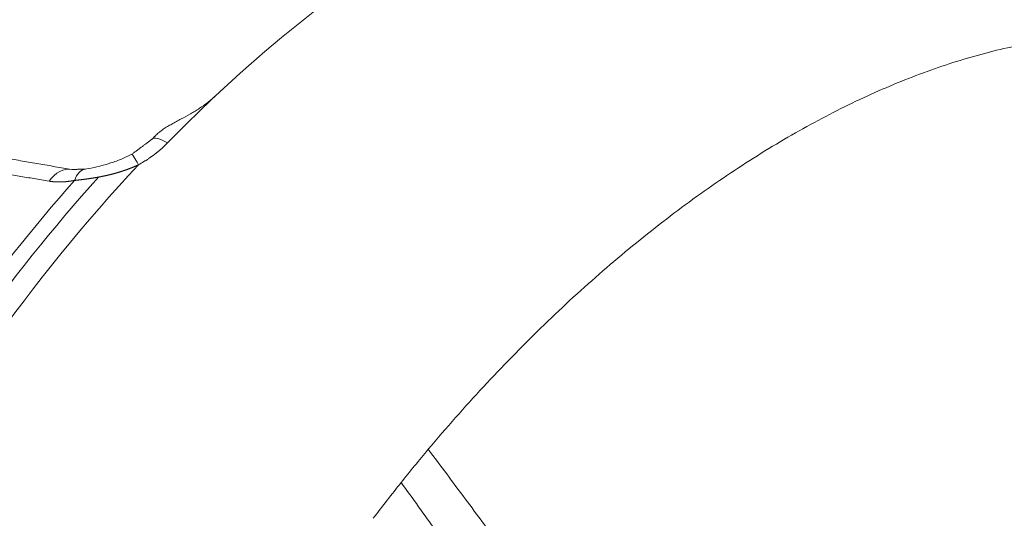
# Model space of a CAD drawing. Header units: millimetres. Extents: x 35469 to 44263, y -24881 to -16268.
# Tile 209 of 231: x 44151.38 to 44160.3, y -24501.24 to -24496.73. Entities that reach past the tile are written whole.
import ezdxf

# ---------------------------------------------------------------- set-up
doc = ezdxf.new("R2010")
doc.units = ezdxf.units.MM
doc.header["$LTSCALE"] = 0.3175
doc.layers.add('1轮廓实线层', color=7, linetype='Continuous', lineweight=18)

# ---------------------------------------------------------------- blocks, each defined once
blk = doc.blocks.new('MR20E-1840-Z')
at = {"layer": '1轮廓实线层'}
for centre, major_axis, ratio, start_param, end_param in [((15764.5144, -10787.0614), (4.9262, 7.9764), 0.556892, 0.749147, 1.118896), ((15764.5144, -10787.0614), (4.9262, 7.9764), 0.556892, 1.118896, 1.188024), ((15762.3067, -10781.7142), (-0.2146, 0.2097), 0.310218, 5.338246, 6.282838), ((15762.0518, -10781.9045), (-0.1419, 0.2643), 0.041804, 5.386094, 6.286514), ((15764.4685, -10787.0331), (4.9262, 7.9764), 0.556892, 1.222922, 1.692319), ((15761.3129, -10782.0737), (0.0521, 0.2954), 0.718857, 6.266143, 7.288961), ((15761.5412, -10782.0693), (-0.0516, 0.2955), 0.545294, 6.273114, 7.05472), ((15764.1442, -10786.8328), (-4.8884, -7.9152), 0.556892, 4.410026, 4.7884), ((15764.3024, -10786.9305), (4.9262, 7.9764), 0.556892, 1.25519, 1.660792)]:
    blk.add_ellipse(centre, major_axis=major_axis, ratio=ratio, start_param=start_param, end_param=end_param, dxfattribs=at)
for points, knots in [([(15764.5968, -10784.3127), (15764.76, -10784.1184), (15764.9267, -10783.9294), (15765.266, -10783.5636), (15765.4386, -10783.3867), (15765.7884, -10783.0462), (15765.9656, -10782.8826), (15766.3236, -10782.5698), (15766.5043, -10782.4207), (15766.8679, -10782.1378), (15767.0508, -10782.0041), (15767.4175, -10781.7531), (15767.6013, -10781.6357), (15767.9686, -10781.4183), (15768.1521, -10781.3181), (15768.5175, -10781.1358), (15768.6994, -10781.0535), (15769.0604, -10780.9074), (15769.2394, -10780.8436), (15769.5935, -10780.7349), (15769.7684, -10780.69), (15770.1131, -10780.6193), (15770.2827, -10780.5936), (15770.6156, -10780.5615), (15770.7788, -10780.5552), (15771.0976, -10780.5619), (15771.2532, -10780.575), (15771.5558, -10780.6204), (15771.7028, -10780.6528), (15771.8558, -10780.698), (15771.8667, -10780.7013), (15771.8776, -10780.7046)], [0, 0, 0, 0, 0.071038, 0.071038, 0.142076, 0.142076, 0.213114, 0.213114, 0.284151, 0.284151, 0.355189, 0.355189, 0.426227, 0.426227, 0.497265, 0.497265, 0.568303, 0.568303, 0.639341, 0.639341, 0.710379, 0.710379, 0.781417, 0.781417, 0.852454, 0.852454, 0.923492, 0.923492, 0.99453, 0.99453, 1, 1, 1, 1]), ([(15762.6694, -10781.1104), (15762.6583, -10781.1207), (15762.6357, -10781.1409), (15762.6119, -10781.1602), (15762.5754, -10781.1884), (15762.5499, -10781.2063), (15762.5103, -10781.2322), (15762.4968, -10781.2406), (15762.4762, -10781.2531), (15762.4693, -10781.2572), (15762.4554, -10781.2654), (15762.4484, -10781.2695), (15762.4134, -10781.2895), (15762.3852, -10781.3049), (15762.3429, -10781.3277), (15762.3288, -10781.3353), (15762.3078, -10781.3468), (15762.3008, -10781.3506), (15762.2868, -10781.3583), (15762.2799, -10781.3622), (15762.2592, -10781.3739), (15762.2458, -10781.3817), (15762.2197, -10781.3976), (15762.207, -10781.4057), (15762.1887, -10781.4182), (15762.1798, -10781.4245), (15762.1711, -10781.4311), (15762.1653, -10781.4354), (15762.1625, -10781.4377), (15762.1486, -10781.4488), (15762.1382, -10781.4579), (15762.1276, -10781.4684), (15762.1265, -10781.4695), (15762.1254, -10781.4706)], [0, 0, 0, 0, 0.070848, 0.141696, 0.141696, 0.283391, 0.283391, 0.354239, 0.354239, 0.389663, 0.389663, 0.425087, 0.425087, 0.566783, 0.566783, 0.63763, 0.63763, 0.673054, 0.673054, 0.708478, 0.708478, 0.779326, 0.779326, 0.850174, 0.850174, 0.885598, 0.90331, 0.90331, 0.921022, 0.921022, 0.99187, 0.99187, 1, 1, 1, 1]), ([(15762.2337, -10781.5375), (15762.2324, -10781.5388), (15762.2298, -10781.5414), (15762.2259, -10781.5454), (15762.222, -10781.5493), (15762.218, -10781.5532), (15762.214, -10781.5571), (15762.21, -10781.5609), (15762.206, -10781.5648), (15762.202, -10781.5686), (15762.1979, -10781.5724), (15762.1938, -10781.5762), (15762.1897, -10781.58), (15762.1856, -10781.5837), (15762.1814, -10781.5875), (15762.1772, -10781.5912), (15762.173, -10781.5949), (15762.1688, -10781.5986), (15762.1645, -10781.6022), (15762.1603, -10781.6059), (15762.156, -10781.6095), (15762.1516, -10781.6131), (15762.1473, -10781.6167), (15762.1429, -10781.6202), (15762.1385, -10781.6238), (15762.1341, -10781.6273), (15762.1297, -10781.6308), (15762.1252, -10781.6343), (15762.1208, -10781.6378), (15762.1163, -10781.6412), (15762.1103, -10781.6457), (15762.1029, -10781.6512), (15762.0941, -10781.6577), (15762.0851, -10781.6642), (15762.0761, -10781.6705), (15762.067, -10781.6768), (15762.0578, -10781.683), (15762.0485, -10781.6891), (15762.0392, -10781.6951), (15762.0298, -10781.701), (15762.0204, -10781.7069), (15762.0108, -10781.7127), (15762.0012, -10781.7184), (15761.9915, -10781.724), (15761.9818, -10781.7295), (15761.9752, -10781.7331), (15761.9719, -10781.7349)], [0, 0, 0, 0, 0.017371, 0.034726, 0.052066, 0.069391, 0.086701, 0.103999, 0.121284, 0.138558, 0.155821, 0.173073, 0.190317, 0.207552, 0.224779, 0.241999, 0.259213, 0.276422, 0.293626, 0.310826, 0.328024, 0.345219, 0.362413, 0.379606, 0.3968, 0.413994, 0.43119, 0.448389, 0.465591, 0.482797, 0.500008, 0.533308, 0.566587, 0.599853, 0.633109, 0.666363, 0.699619, 0.732884, 0.766164, 0.799463, 0.832788, 0.866145, 0.899539, 0.932976, 0.966461, 1, 1, 1, 1]), ([(15761.9099, -10781.6402), (15761.8772, -10781.6572), (15761.8099, -10781.6888), (15761.6629, -10781.7386), (15761.5584, -10781.7636), (15761.4892, -10781.7738)], [0, 0, 0, 0, 0.23216, 0.475192, 1, 1, 1, 1]), ([(15767.2649, -10787.893), (15767.7274, -10787.626), (15768.1899, -10787.359), (15769.1149, -10786.825), (15769.5774, -10786.558), (15770.5024, -10786.0239), (15770.9649, -10785.7569), (15771.8898, -10785.2229), (15772.3523, -10784.9558), (15773.2773, -10784.4218), (15773.7398, -10784.1548), (15774.6648, -10783.6207), (15775.1273, -10783.3537), (15776.0522, -10782.8197), (15776.5147, -10782.5527), (15777.3734, -10782.0569), (15777.7695, -10781.8282), (15778.1657, -10781.5995)], [0, 0, 0, 0, 0.127282, 0.127282, 0.254564, 0.254564, 0.381846, 0.381846, 0.509128, 0.509128, 0.63641, 0.63641, 0.763692, 0.763692, 0.890974, 0.890974, 1, 1, 1, 1]), ([(15761.1614, -10781.8839), (15761.1385, -10781.88), (15761.0928, -10781.8723), (15761.0245, -10781.8607), (15760.9563, -10781.8493), (15760.8885, -10781.8379), (15760.8209, -10781.8266), (15760.7536, -10781.8154), (15760.6865, -10781.8042), (15760.6197, -10781.7931), (15760.5532, -10781.7821), (15760.487, -10781.7712), (15760.421, -10781.7604), (15760.3552, -10781.7496), (15760.2898, -10781.7389), (15760.2245, -10781.7283), (15760.1596, -10781.7178), (15760.0949, -10781.7073), (15760.0305, -10781.6969), (15759.9877, -10781.6901), (15759.9663, -10781.6866)], [0, 0, 0, 0, 0.057359, 0.114506, 0.17144, 0.228162, 0.284672, 0.34097, 0.397056, 0.452929, 0.508591, 0.56404, 0.619277, 0.674302, 0.729115, 0.783716, 0.838105, 0.892282, 0.946247, 1, 1, 1, 1]), ([(15761.9719, -10781.7349), (15761.9702, -10781.7357), (15761.9668, -10781.7373), (15761.9616, -10781.7397), (15761.9565, -10781.742), (15761.9513, -10781.7443), (15761.9461, -10781.7466), (15761.941, -10781.7489), (15761.9358, -10781.7511), (15761.9306, -10781.7533), (15761.9254, -10781.7555), (15761.9202, -10781.7577), (15761.9149, -10781.7598), (15761.9097, -10781.7619), (15761.9045, -10781.764), (15761.8992, -10781.7661), (15761.894, -10781.7681), (15761.8887, -10781.7702), (15761.8834, -10781.7722), (15761.8782, -10781.7741), (15761.8729, -10781.7761), (15761.8676, -10781.778), (15761.8623, -10781.78), (15761.857, -10781.7819), (15761.8517, -10781.7837), (15761.8463, -10781.7856), (15761.841, -10781.7874), (15761.8357, -10781.7892), (15761.8303, -10781.791), (15761.825, -10781.7928), (15761.8196, -10781.7945), (15761.8143, -10781.7962), (15761.8089, -10781.7979), (15761.8035, -10781.7996), (15761.7982, -10781.8013), (15761.7928, -10781.8029), (15761.7874, -10781.8045), (15761.782, -10781.8061), (15761.7766, -10781.8077), (15761.7712, -10781.8092), (15761.7658, -10781.8108), (15761.7603, -10781.8123), (15761.7549, -10781.8138), (15761.7495, -10781.8153), (15761.744, -10781.8167), (15761.7386, -10781.8182), (15761.7331, -10781.8196), (15761.7277, -10781.821), (15761.7222, -10781.8224), (15761.7168, -10781.8237), (15761.7113, -10781.8251), (15761.7058, -10781.8264), (15761.7004, -10781.8277), (15761.6949, -10781.829), (15761.6894, -10781.8303), (15761.6839, -10781.8315), (15761.6784, -10781.8327), (15761.6729, -10781.834), (15761.6674, -10781.8352), (15761.6619, -10781.8363), (15761.6564, -10781.8375), (15761.6509, -10781.8387), (15761.6454, -10781.8398), (15761.6399, -10781.8409), (15761.6344, -10781.842), (15761.6289, -10781.8431), (15761.6233, -10781.8442), (15761.6178, -10781.8452), (15761.6123, -10781.8462), (15761.6068, -10781.8473), (15761.6012, -10781.8483), (15761.5957, -10781.8493), (15761.5902, -10781.8502), (15761.5846, -10781.8512), (15761.5791, -10781.8521), (15761.5736, -10781.8531), (15761.568, -10781.854), (15761.5625, -10781.8549), (15761.557, -10781.8558), (15761.5514, -10781.8566), (15761.5459, -10781.8575), (15761.5404, -10781.8583), (15761.5348, -10781.8592), (15761.5293, -10781.86), (15761.5238, -10781.8608), (15761.5182, -10781.8616), (15761.5127, -10781.8624), (15761.5072, -10781.8632), (15761.5017, -10781.8639), (15761.4961, -10781.8647), (15761.4906, -10781.8654), (15761.4851, -10781.8661), (15761.4796, -10781.8669), (15761.4741, -10781.8676), (15761.4685, -10781.8683), (15761.463, -10781.869), (15761.4575, -10781.8696), (15761.452, -10781.8703), (15761.4465, -10781.8709), (15761.441, -10781.8716), (15761.4355, -10781.8722), (15761.4301, -10781.8729), (15761.4246, -10781.8735), (15761.4191, -10781.8741), (15761.4136, -10781.8747), (15761.4082, -10781.8753), (15761.4027, -10781.8759), (15761.3973, -10781.8765), (15761.3937, -10781.8769), (15761.3918, -10781.877)], [0, 0, 0, 0, 0.008804, 0.017605, 0.026403, 0.035199, 0.043992, 0.052785, 0.061576, 0.070366, 0.079157, 0.087947, 0.096738, 0.105529, 0.114322, 0.123117, 0.131913, 0.140713, 0.149515, 0.15832, 0.167129, 0.175942, 0.184759, 0.193582, 0.202409, 0.211242, 0.220082, 0.228927, 0.23778, 0.246639, 0.255507, 0.264382, 0.273266, 0.282158, 0.291059, 0.299971, 0.308891, 0.317823, 0.326765, 0.335718, 0.344682, 0.353658, 0.362647, 0.371648, 0.380661, 0.389689, 0.398729, 0.407784, 0.416854, 0.425938, 0.435037, 0.444151, 0.453282, 0.462428, 0.471592, 0.480772, 0.489969, 0.499184, 0.508417, 0.517668, 0.526938, 0.536227, 0.545535, 0.554862, 0.56421, 0.573578, 0.582967, 0.592377, 0.601808, 0.61126, 0.620735, 0.630232, 0.639751, 0.649294, 0.658859, 0.668448, 0.678061, 0.687698, 0.69736, 0.707046, 0.716758, 0.726494, 0.736257, 0.746045, 0.75586, 0.765701, 0.775569, 0.785464, 0.795386, 0.805336, 0.815314, 0.825321, 0.835355, 0.845419, 0.855511, 0.865633, 0.875784, 0.885966, 0.896177, 0.906419, 0.916691, 0.926994, 0.937328, 0.947693, 0.958091, 0.96852, 0.978981, 0.989474, 1, 1, 1, 1]), ([(15761.3918, -10781.877), (15761.3902, -10781.8774), (15761.3868, -10781.878), (15761.3818, -10781.8789), (15761.3768, -10781.8797), (15761.3718, -10781.8806), (15761.3668, -10781.8814), (15761.3619, -10781.8821), (15761.357, -10781.8829), (15761.3521, -10781.8836), (15761.3472, -10781.8842), (15761.3423, -10781.8849), (15761.3375, -10781.8855), (15761.3327, -10781.8861), (15761.3279, -10781.8866), (15761.3231, -10781.8871), (15761.3184, -10781.8876), (15761.3137, -10781.8881), (15761.309, -10781.8885), (15761.3043, -10781.8889), (15761.2996, -10781.8892), (15761.295, -10781.8896), (15761.2903, -10781.8899), (15761.2857, -10781.8901), (15761.2812, -10781.8903), (15761.2766, -10781.8905), (15761.2721, -10781.8907), (15761.2675, -10781.8908), (15761.2631, -10781.8909), (15761.2586, -10781.891), (15761.2541, -10781.891), (15761.2497, -10781.8911), (15761.2453, -10781.891), (15761.2409, -10781.891), (15761.2365, -10781.8909), (15761.2322, -10781.8908), (15761.2278, -10781.8906), (15761.2235, -10781.8904), (15761.2192, -10781.8902), (15761.215, -10781.89), (15761.2107, -10781.8897), (15761.2065, -10781.8894), (15761.2023, -10781.889), (15761.1981, -10781.8887), (15761.1939, -10781.8882), (15761.1898, -10781.8878), (15761.1857, -10781.8873), (15761.1816, -10781.8868), (15761.1775, -10781.8863), (15761.1734, -10781.8857), (15761.1694, -10781.8851), (15761.1654, -10781.8845), (15761.1627, -10781.8841), (15761.1614, -10781.8839)], [0, 0, 0, 0, 0.020289, 0.040535, 0.060739, 0.080903, 0.101028, 0.121113, 0.14116, 0.161171, 0.181145, 0.201084, 0.220988, 0.24086, 0.260698, 0.280506, 0.300283, 0.32003, 0.339748, 0.359439, 0.379103, 0.398741, 0.418354, 0.437943, 0.45751, 0.477054, 0.496577, 0.51608, 0.535565, 0.555031, 0.574479, 0.593912, 0.613329, 0.632733, 0.652123, 0.671501, 0.690867, 0.710223, 0.72957, 0.748909, 0.76824, 0.787565, 0.806884, 0.826199, 0.845511, 0.86482, 0.884128, 0.903436, 0.922744, 0.942053, 0.961365, 0.98068, 1, 1, 1, 1])]:
    blk.add_open_spline(points, degree=3, knots=knots, dxfattribs=at)
for points, degree in [([(15762.0919, -10781.5047), (15761.9099, -10781.6402)], 1), ([(15762.1256, -10781.4706), (15762.0921, -10781.5046)], 1), ([(15761.3654, -10781.7783), (15760.1748, -10781.5729)], 1), ([(15761.4892, -10781.7738), (15761.3654, -10781.7783)], 1), ([(15764.3505, -10784.6135), (15764.391, -10784.5627), (15764.4727, -10784.4618), (15764.5553, -10784.3622), (15764.5968, -10784.3127)], 3), ([(15767.2649, -10787.893), (15764.5968, -10784.3127)], 1), ([(15764.098, -10784.9379), (15764.1395, -10784.8831), (15764.2231, -10784.7743), (15764.3078, -10784.6668), (15764.3505, -10784.6135)], 3), ([(15766.8765, -10788.1173), (15764.3505, -10784.6135)], 1)]:
    blk.add_open_spline(points, degree=degree, dxfattribs=at)

msp = doc.modelspace()

# ---------------------------------------------------------------- block references
msp.add_blockref('MR20E-1840-Z', (28390.4852, -13716.3054))

doc.saveas('drawing.dxf')
